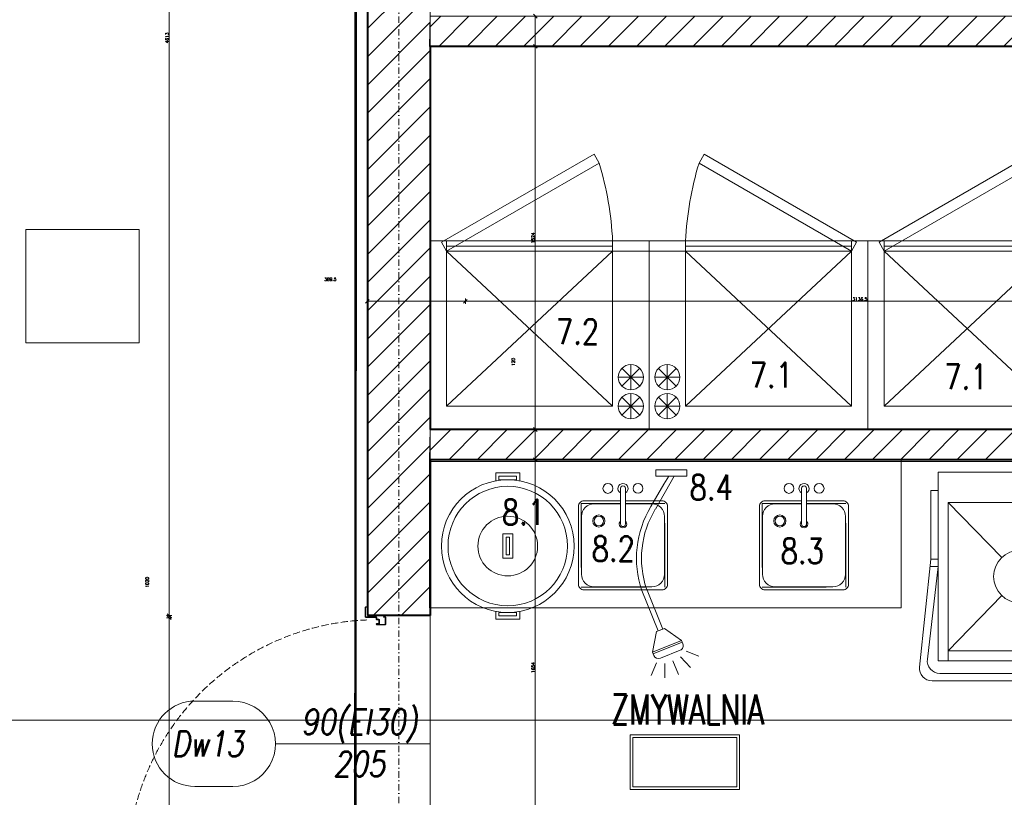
# Model space of a CAD drawing. Header units: millimetres. Extents: x -1893473 to 1546619, y -568027 to 942944.
# Tile 207 of 256: x 183314 to 187229, y -508531 to -505438. Entities that reach past the tile are written whole.
import ezdxf
from ezdxf.enums import TextEntityAlignment as Align

# ---------------------------------------------------------------- set-up
doc = ezdxf.new("R2010")
doc.units = ezdxf.units.MM
doc.header["$LTSCALE"] = 0.2
for name, pattern in [('2_3', [1, 0.5, -0.5]), ('CACHE', [9.525, 6.35, -3.175]), ('CENTER', [0.6, 0.375, -0.075, 0.075, -0.075]), ('DASHDOT', [25.4, 12.7, -6.35, 0, -6.35]), ('Hidden Line', [391.222223, 282.222223, -109])]:
    doc.linetypes.add(name, pattern=pattern)
doc.layers.get('0').update_dxf_attribs({"lineweight": 0})
for name, color, linetype, lineweight in [('!! 0_Opis_pom', 9, 'Continuous', 13), ('!! 0_Osie', 1, 'DASHDOT', 13), ('!! 1  WYDZIELENIE PPOŻ', 252, 'Continuous', 0), ('!! 1_drzwi opis', 151, 'Continuous', 9), ('!! 1_drzwi-linia', 213, 'Continuous', 5), ('!! 1_hatch projektowane ściany', 4, 'Continuous', 5), ('!! 1_OPIS POM NOWE', 140, 'Continuous', 5), ('!! 1_PROJ Sciany', 2, 'Continuous', 40), ('!! technologia', 20, 'Continuous', 5), ('!! wymiary osi', 250, 'Continuous', 9), ('P-Opis nadproża', 150, 'Continuous', 9), ('P-Osie', 1, 'DASHDOT', 18)]:
    doc.layers.add(name, color=color, linetype=linetype, lineweight=lineweight)
doc.layers.add('!! 0_ramki', color=251, linetype='Continuous', lineweight=9, plot=False)
doc.layers.add('Powierzchnia', color=140, linetype='Continuous', lineweight=5, plot=False)
doc.layers.add('!! 1_ proj wyposdażenie', color=7, linetype='Continuous', lineweight=5, true_color=0xa1a1a1)
doc.styles.add('50', font='ROMANS.shx', dxfattribs={"width": 0.8, "height": 10})
doc.styles.add('ARCHETYP', font='romans.shx', dxfattribs={"height": 15})
doc.styles.add('ARIAL', font='tahoma.ttf')
doc.styles.add('TXT', font='simplex.shx')
doc.dimstyles.new('DIM50', dxfattribs={"dimscale": 5, "dimtxt": 2.5, "dimasz": 1.5, "dimexe": 0, "dimexo": 0, "dimgap": 0.5, "dimtad": 1, "dimdec": 4, "dimrnd": 0.5, "dimdsep": 46, "dimtxsty": 'TXT', "dimblk1": 'TICK1', "dimblk2": 'TICK1', "dimsah": 1, "dimcen": 0, "dimse1": 1, "dimse2": 1, "dimclrd": 1, "dimclre": 7, "dimclrt": 9, "dimadec": 0, "dimazin": 0, "dimtfac": 1, "dimtdec": 4, "dimtmove": 2, "dimatfit": 3, "dimldrblk": 'TICK1', "dimfxl": 1, "dimtolj": 1, "dimarcsym": 0})

# ---------------------------------------------------------------- blocks, each defined once
blk = doc.blocks.new('Evier RONDA VDI3320')
at = {"ltscale": 0.2}
for p, q in [((-0.01, -0.1415), (-0.01, 0.001)), ((0.01, -0.1415), (0.01, 0.001))]:
    blk.add_line(p, q, dxfattribs=at)
for points in [[(0.01, -0.0494), (0.1555, -0.0494, -0.414214), (0.177, -0.0709), (0.177, -0.3819, -0.414214), (0.1555, -0.4034), (-0.1555, -0.4034, -0.414214), (-0.177, -0.3819), (-0.177, -0.0709, -0.414214), (-0.1555, -0.0494), (-0.01, -0.0494)], [(0.01, -0.0614), (0.115, -0.0614, -0.414214), (0.165, -0.1114), (0.165, -0.3414, -0.414214), (0.115, -0.3914), (-0.115, -0.3914, -0.414214), (-0.165, -0.3414), (-0.165, -0.1114, -0.414214), (-0.115, -0.0614), (-0.01, -0.0614)]]:
    blk.add_lwpolyline(points, format="xyb", dxfattribs=at)
at = {"linetype": 'CACHE', "ltscale": 0.2}
blk.add_lwpolyline([(0.01, -0.0604), (0.166, -0.0604), (0.166, -0.3924), (-0.166, -0.3924), (-0.166, -0.0604), (-0.01, -0.0604)], dxfattribs=at)
at = {"ltscale": 0.2}
for centre, radius in [((-0.06, 0), 0.0194), ((0.06, 0), 0.0196), ((0.0961, -0.1294), 0.0241), ((0.0961, -0.1294), 0.0191)]:
    blk.add_circle(centre, radius, dxfattribs=at)
for centre, radius, start, end in [((0, 0), 0.0201, 299.9158, 240.0842), ((0, 0), 0.0101, 354.2217, 185.7783), ((0, -0.1415), 0.015, 131.8103, 48.1897), ((0, -0.1415), 0.01, 180, 0)]:
    blk.add_arc(centre, radius, start, end, dxfattribs=at)
blk = doc.blocks.new('pojemnik na odpadki')
for points in [[(-19.67, -3.64), (-22.04, -3.64), (-22.04, 3.64), (-19.67, 3.64)], [(19.67, -3.64), (22.04, -3.64), (22.04, 3.64), (19.67, 3.64)]]:
    blk.add_lwpolyline(points)
for points in [[(-20, 2.64), (-20, -2.64), (-21.04, -2.64), (-21.04, 2.64)], [(-3.64, 1.52), (3.64, 1.52), (3.64, -1.52), (-3.64, -1.52)], [(-2.64, 0.52), (2.64, 0.52), (2.64, -0.52), (-2.64, -0.52)], [(20, 2.64), (20, -2.64), (21.04, -2.64), (21.04, 2.64)]]:
    blk.add_lwpolyline(points, close=True)
for radius in [20, 18, 9]:
    blk.add_circle((0, 0), radius)
blk = doc.blocks.new('spryskiwacz')
for p, q in [((8.72, 77.02), (8.75, 82.79)), ((2.48, 74.49), (-1.55, 78.61)), ((5.51, 75.99), (3.29, 81.46)), ((11.99, 76.87), (14.21, 81.89)), ((2.63, 71.82), (10.48, 75)), ((0.24, 72.11), (-4.85, 74.17)), ((1.78, 68.59), (13.34, 73.26)), ((13.59, 72.63), (2.04, 67.96)), ((12.02, 64.39), (13.59, 72.63)), ((13.08, 73.9), (13.59, 72.63)), ((2.04, 67.96), (1.53, 69.22)), ((8.9, 63.13), (2.04, 67.96)), ((8.9, 63.13), (12.02, 64.39)), ((11.38, 64.14), (9.53, 63.39)), ((16.04, 47.31), (9.53, 63.39)), ((17.9, 48.06), (11.38, 64.14)), ((12.49, 15.65), (5.03, 2.5)), ((14.23, 14.66), (9.14, 5.7)), ((7.07, 2.5), (9.14, 5.7)), ((0, 2.5), (12.33, 2.5)), ((0, 0), (0, 2.5)), ((12.33, 0), (0, 0)), ((12.33, 2.5), (12.33, 0))]:
    blk.add_line(p, q)
for centre, radius, start, end in [((11.23, 73.14), 2, 22.0452, 112.0452), ((3.38, 69.97), 2, 112.0452, 202.0452), ((-19.82, 35.3), 37.82, 328.7803, 18.6943), ((-19.82, 35.3), 39.82, 328.7803, 18.6943)]:
    blk.add_arc(centre, radius, start, end)
blk = doc.blocks.new('zmywarka kapturowa')
for p, q in [((25.23, -33.97), (4, -12)), ((39.77, -33.97), (61, -12)), ((4, -71), (25.23, -49.03)), ((61, -71), (39.77, -49.03)), ((4, -71), (4, -75)), ((61, -71), (61, -75))]:
    blk.add_line(p, q)
for points in [[(0, -75), (0, 0), (65, 0), (65, -75)], [(0, -7.2), (-3, -7.2), (-3, -34.63), (0, -34.63)], [(65, -7.2), (68, -7.2), (68, -34.63), (65, -34.63)], [(4, -71), (4, -12), (61, -12), (61, -71)]]:
    blk.add_lwpolyline(points, close=True)
for points in [[(68, -34.63), (72.43, -77.49, -0.444715), (67.46, -83), (-2.46, -83, -0.444715), (-7.43, -77.49), (-3, -34.63)], [(65, -37.5), (69.34, -74.42, -0.448945), (64.38, -80), (0.62, -80, -0.448945), (-4.34, -74.42), (0, -37.5)]]:
    blk.add_lwpolyline(points, format="xyb")
for points in [[(-3, -34.63), (0, -34.63), (0, -37.5), (-3.3, -37.5)], [(68, -34.63), (65, -34.63), (65, -37.5), (68.3, -37.5)]]:
    blk.add_lwpolyline(points)
blk.add_circle((32.5, -41.5), 10.47)
blk = doc.blocks.new('BLOK OSI')
at = {"layer": 'P-Osie'}
blk.add_lwpolyline([(53790.21, -198088.59), (53790.21, -199860.82)], dxfattribs=at)
blk = doc.blocks.new('TICK1')
at = {"color": 2}
blk.add_line((-1, -1), (1, 1), dxfattribs=at)
at = {"color": 0}
for p, q in [((0, 0), (-1, 0)), ((0, -1.4), (0, 1.4))]:
    blk.add_line(p, q, dxfattribs=at)
blk = doc.blocks.new('*D1478')
at = {"layer": '!! wymiary osi', "color": 1, "lineweight": -2, "transparency": 16777216}
blk.add_line((313597.1, -511331.2), (313597.1, -511436.2), dxfattribs=at)
at = {"layer": 'DEFPOINTS', "color": 0, "transparency": 16777216}
for p in [(313179.7, -511323.7), (313317.2, -511443.7), (313597.1, -511443.7)]:
    blk.add_point(p, dxfattribs=at)
at = {"layer": '!! wymiary osi', "color": 1, "lineweight": -2, "transparency": 16777216, "xscale": 7.5, "yscale": 7.5, "zscale": 7.5}
for p, rotation in [((313597.1, -511323.7), 90), ((313597.1, -511443.7), 270)]:
    blk.add_blockref('TICK1', p, dxfattribs=dict(at, rotation=rotation))
at = {"layer": '!! wymiary osi', "color": 9, "transparency": 16777216, "insert": (313509.6, -511197.7), "char_height": 12.5, "attachment_point": 5, "rotation": 90, "style": 'TXT'}
blk.add_mtext('\\A1;120', dxfattribs=at)
blk = doc.blocks.new('*D1479')
at = {"layer": '!! wymiary osi', "color": 1, "lineweight": -2, "transparency": 16777216}
blk.add_line((313597.1, -511451.2), (313597.1, -512960.4), dxfattribs=at)
at = {"layer": 'DEFPOINTS', "color": 0, "transparency": 16777216}
for p in [(313317.2, -511443.7), (313319.4, -512967.9), (313597.1, -512967.9)]:
    blk.add_point(p, dxfattribs=at)
at = {"layer": '!! wymiary osi', "color": 1, "lineweight": -2, "transparency": 16777216, "xscale": 7.5, "yscale": 7.5, "zscale": 7.5}
for p, rotation in [((313597.1, -511443.7), 90), ((313597.1, -512967.9), 270)]:
    blk.add_blockref('TICK1', p, dxfattribs=dict(at, rotation=rotation))
at = {"layer": '!! wymiary osi', "color": 9, "transparency": 16777216, "insert": (313588.3, -512205.8), "char_height": 12.5, "attachment_point": 5, "rotation": 90, "style": 'TXT'}
blk.add_mtext('\\A1;1524', dxfattribs=at)
blk = doc.blocks.new('*D1480')
at = {"layer": '!! wymiary osi', "color": 1, "lineweight": -2, "transparency": 16777216}
blk.add_line((313597.1, -512975.4), (313597.1, -513080.4), dxfattribs=at)
at = {"layer": 'DEFPOINTS', "color": 0, "transparency": 16777216}
for p in [(313319.4, -512967.9), (313177.1, -513087.9), (313597.1, -513087.9)]:
    blk.add_point(p, dxfattribs=at)
at = {"layer": '!! wymiary osi', "color": 1, "lineweight": -2, "transparency": 16777216, "xscale": 7.5, "yscale": 7.5, "zscale": 7.5}
for p, rotation in [((313597.1, -512967.9), 90), ((313597.1, -513087.9), 270)]:
    blk.add_blockref('TICK1', p, dxfattribs=dict(at, rotation=rotation))
at = {"layer": '!! wymiary osi', "color": 9, "transparency": 16777216, "insert": (313509.6, -512698.9), "char_height": 12.5, "attachment_point": 5, "rotation": 90, "style": 'TXT'}
blk.add_mtext('\\A1;120', dxfattribs=at)
blk = doc.blocks.new('*D1481')
at = {"layer": '!! wymiary osi', "color": 1, "lineweight": -2, "transparency": 16777216}
blk.add_line((313597.1, -513095.4), (313597.1, -514734.5), dxfattribs=at)
at = {"layer": 'DEFPOINTS', "color": 0, "transparency": 16777216}
for p in [(313177.1, -513087.9), (313597.1, -514742), (316445.9, -514742)]:
    blk.add_point(p, dxfattribs=at)
at = {"layer": '!! wymiary osi', "color": 1, "lineweight": -2, "transparency": 16777216, "xscale": 7.5, "yscale": 7.5, "zscale": 7.5}
for p, rotation in [((313597.1, -513087.9), 90), ((313597.1, -514742), 270)]:
    blk.add_blockref('TICK1', p, dxfattribs=dict(at, rotation=rotation))
at = {"layer": '!! wymiary osi', "color": 9, "transparency": 16777216, "insert": (313588.3, -513914.9), "char_height": 12.5, "attachment_point": 5, "rotation": 90, "style": 'TXT'}
blk.add_mtext('\\A1;1654', dxfattribs=at)
blk = doc.blocks.new('*D1486')
at = {"layer": '!! wymiary osi', "color": 1, "lineweight": -2, "transparency": 16777216}
blk.add_line((312141.3, -513709.2), (312141.3, -509111.2), dxfattribs=at)
at = {"layer": 'DEFPOINTS', "color": 0, "transparency": 16777216}
for p in [(312141.3, -509103.7), (312929.7, -509103.7), (312963.1, -513716.7)]:
    blk.add_point(p, dxfattribs=at)
at = {"layer": '!! wymiary osi', "color": 1, "lineweight": -2, "transparency": 16777216, "xscale": 7.5, "yscale": 7.5, "zscale": 7.5}
for p, rotation in [((312141.3, -509103.7), 90), ((312141.3, -513716.7), 270)]:
    blk.add_blockref('TICK1', p, dxfattribs=dict(at, rotation=rotation))
at = {"layer": '!! wymiary osi', "color": 9, "transparency": 16777216, "insert": (312132.6, -511410.2), "char_height": 12.5, "attachment_point": 5, "rotation": 90, "style": 'TXT'}
blk.add_mtext('\\A1;4613', dxfattribs=at)
blk = doc.blocks.new('*D1537')
at = {"layer": '!! wymiary osi', "color": 1, "lineweight": -2, "transparency": 16777216}
blk.add_line((316448.4, -512457.8), (313326.9, -512457.8), dxfattribs=at)
at = {"layer": 'DEFPOINTS', "color": 0, "transparency": 16777216}
for p in [(313319.4, -511583.7), (316455.9, -511673.7), (313319.4, -512457.8)]:
    blk.add_point(p, dxfattribs=at)
at = {"layer": '!! wymiary osi', "color": 1, "lineweight": -2, "transparency": 16777216, "xscale": 7.5, "yscale": 7.5, "zscale": 7.5, "rotation": 180}
blk.add_blockref('TICK1', (313319.4, -512457.8), dxfattribs=at)
at = {"layer": '!! wymiary osi', "color": 1, "lineweight": -2, "transparency": 16777216, "xscale": 7.5, "yscale": 7.5, "zscale": 7.5}
blk.add_blockref('TICK1', (316455.9, -512457.8), dxfattribs=at)
at = {"layer": '!! wymiary osi', "color": 9, "transparency": 16777216, "insert": (314887.7, -512449), "char_height": 12.5, "attachment_point": 5, "style": 'TXT'}
blk.add_mtext('\\A1;3136.5', dxfattribs=at)
blk = doc.blocks.new('*D1538')
at = {"layer": '!! wymiary osi', "color": 1, "lineweight": -2, "transparency": 16777216}
blk.add_line((313311.9, -512457.8), (312937.2, -512457.8), dxfattribs=at)
at = {"layer": 'DEFPOINTS', "color": 0, "transparency": 16777216}
for p in [(313319.4, -511583.7), (312929.7, -512457.8), (312929.7, -512480.9)]:
    blk.add_point(p, dxfattribs=at)
at = {"layer": '!! wymiary osi', "color": 1, "lineweight": -2, "transparency": 16777216, "xscale": 7.5, "yscale": 7.5, "zscale": 7.5, "rotation": 180}
blk.add_blockref('TICK1', (312929.7, -512457.8), dxfattribs=at)
at = {"layer": '!! wymiary osi', "color": 1, "lineweight": -2, "transparency": 16777216, "xscale": 7.5, "yscale": 7.5, "zscale": 7.5}
blk.add_blockref('TICK1', (313319.4, -512457.8), dxfattribs=at)
at = {"layer": '!! wymiary osi', "color": 9, "transparency": 16777216, "insert": (312782.3, -512370.3), "char_height": 12.5, "attachment_point": 5, "style": 'TXT'}
blk.add_mtext('\\A1;389.5', dxfattribs=at)
blk = doc.blocks.new('zaw-dr-90-p')
at = {"color": 2, "linetype": 'CENTER', "ltscale": 0.2}
for p, q in [((12, 0), (-12, 0)), ((0, 12), (0, -12)), ((24.5, 24), (31, 24)), ((24.5, 19), (31, 19))]:
    blk.add_line(p, q, dxfattribs=at)
at = {"ltscale": 0.2}
for p, q in [((10, 12), (6.5, 12)), ((10, 0), (10, 6.5))]:
    blk.add_line(p, q, dxfattribs=at)
blk.add_lwpolyline([(0, 6.5), (23.5, 6.5, 0.414214), (28, 11), (28, 31), (24.5, 31), (24.5, 11, -0.414214), (23.5, 10), (0, 10, 4.561698), (7.6, 6.5), (4.9, 4.2)], format="xyb", dxfattribs=at)
blk.add_lwpolyline([(-0.2, -0.2), (-2.5, -0.2), (-2.5, 0.2), (-0.2, 0.2), (-0.2, 2.5), (0.2, 2.5), (0.2, 0.2), (2.8, 0.2), (2.8, -0.2), (0.2, -0.2), (0.2, -2.8), (-0.2, -2.8)], close=True)
blk.add_lwpolyline([(10, 10), (10, 39), (6.5, 39), (6.5, 10)], dxfattribs=at)
blk.add_circle((0, 0), 6.5, dxfattribs=at)
blk = doc.blocks.new('drzwi 90- sc 12')
for p, q in [((-13620.32, 20410.16), (-13620.32, 20313.77)), ((-13616.12, 20410.26), (-13620.22, 20410.26)), ((-13616.12, 20410.26), (-13620, 20410.26)), ((-13618.17, 20410.26), (-13616.22, 20410.26)), ((-13618.17, 20410.26), (-13616.22, 20410.26)), ((-13616.12, 20410.26), (-13616.12, 20411.46)), ((-13616.12, 20411.46), (-13615.02, 20411.46)), ((-13614.92, 20411.36), (-13614.92, 20313.77)), ((-13614.92, 20409.86), (-13620.32, 20409.86)), ((-13620.32, 20313.47), (-13620.32, 20317.97)), ((-13614.92, 20312.27), (-13614.92, 20317.97)), ((-13614.92, 20313.77), (-13620.32, 20313.77)), ((-13618.22, 20313.37), (-13620.22, 20313.37)), ((-13618.22, 20313.67), (-13618.22, 20313.37)), ((-13618.22, 20313.67), (-13616.42, 20313.67)), ((-13615.92, 20313.17), (-13615.92, 20312.17)), ((-13615.92, 20312.17), (-13615.02, 20312.17)), ((-13715.57, 20308.32), (-13715.57, 20308.56)), ((-13715.57, 20307.69), (-13715.57, 20308.56)), ((-13715.57, 20307.82), (-13715.57, 20308.56)), ((-13617.77, 20311.12), (-13617.77, 20305.72)), ((-13617.77, 20311.12), (-13617.77, 20305.72)), ((-13616.17, 20309.92), (-13617.37, 20309.92)), ((-13616.17, 20309.92), (-13616.17, 20311.02)), ((-13715.57, 20307.72), (-13715.37, 20307.72)), ((-13715.77, 20301.96), (-13716.27, 20301.96)), ((-13616.77, 20301.96), (-13616.27, 20301.96))]:
    blk.add_line(p, q)
for points in [[(-13665.27, 20284.96), (-13665.27, 20325.83)], [(-13615.57, 20309.64), (-13615.32, 20309.64), (-13615.32, 20309.82), (-13616.32, 20309.82), (-13616.32, 20309.64), (-13615.92, 20309.64)]]:
    blk.add_lwpolyline(points)
at = {"lineweight": 30}
for points in [[(-13716.27, 20308.92), (-13721.27, 20308.92)], [(-13716.27, 20308.92), (-13716.27, 20296.92)], [(-13614.27, 20308.92), (-13609.27, 20308.92)], [(-13614.27, 20308.92), (-13614.27, 20296.92)]]:
    blk.add_lwpolyline(points, dxfattribs=at)
at = {"ltscale": 0.2}
for points in [[(-13715.57, 20307.51), (-13715.57, 20309.48, 0.414214), (-13715.91, 20309.82), (-13719.43, 20309.82, 0.414214), (-13719.77, 20309.48), (-13719.77, 20308.92), (-13719.59, 20308.92), (-13719.59, 20309.48, -0.414214), (-13719.43, 20309.64), (-13716.97, 20309.64)], [(-13716.97, 20309.64), (-13715.91, 20309.64, -0.414214), (-13715.75, 20309.48), (-13715.75, 20307.51)], [(-13615.92, 20309.64), (-13616.63, 20309.64, 0.414214), (-13616.79, 20309.48), (-13616.79, 20305.58, -0.414214), (-13617.13, 20305.24), (-13617.58, 20305.24, 0.414214), (-13617.74, 20305.08), (-13617.74, 20304.48, -0.414214), (-13618.08, 20304.14), (-13619.26, 20304.14, -0.414214), (-13619.6, 20304.48), (-13619.6, 20305.15, 1), (-13619.79, 20305.15), (-13619.79, 20301.96, 0.414214), (-13619.63, 20301.8), (-13617.11, 20301.8, 0.414214), (-13616.95, 20301.96), (-13616.95, 20302.52), (-13616.77, 20302.52), (-13616.77, 20301.96, -0.414214), (-13617.11, 20301.62), (-13619.63, 20301.62, -0.414214), (-13619.97, 20301.96), (-13619.97, 20305.15, -1), (-13619.42, 20305.15), (-13619.42, 20304.48, 0.414214), (-13619.26, 20304.32), (-13618.08, 20304.32, 0.414214), (-13617.92, 20304.48), (-13617.92, 20305.08, -0.414214), (-13617.58, 20305.42), (-13617.13, 20305.42, 0.414214), (-13616.97, 20305.58), (-13616.97, 20309.48, -0.414214), (-13616.63, 20309.82), (-13613.11, 20309.82, -0.414214), (-13612.77, 20309.48), (-13612.77, 20308.92), (-13612.95, 20308.92), (-13612.95, 20309.48, 0.414214), (-13613.11, 20309.64), (-13615.57, 20309.64)], [(-13715.75, 20307.76), (-13715.75, 20305.58, 0.414214), (-13715.41, 20305.24), (-13714.96, 20305.24, -0.414214), (-13714.8, 20305.08), (-13714.8, 20304.48, 0.414214), (-13714.46, 20304.14), (-13713.28, 20304.14, 0.414214), (-13712.94, 20304.48), (-13712.94, 20305.15, -1), (-13712.75, 20305.15), (-13712.75, 20301.96, -0.414214), (-13712.91, 20301.8), (-13715.43, 20301.8, -0.414214), (-13715.59, 20301.96), (-13715.59, 20302.52), (-13715.77, 20302.52), (-13715.77, 20301.96, 0.414214), (-13715.43, 20301.62), (-13712.91, 20301.62, 0.414214), (-13712.57, 20301.96), (-13712.57, 20305.15, 1), (-13713.12, 20305.15), (-13713.12, 20304.48, -0.414214), (-13713.28, 20304.32), (-13714.46, 20304.32, -0.414214), (-13714.62, 20304.48), (-13714.62, 20305.08, 0.414214), (-13714.96, 20305.42), (-13715.41, 20305.42, -0.414214), (-13715.57, 20305.58), (-13715.57, 20307.64)]]:
    blk.add_lwpolyline(points, format="xyb", dxfattribs=at)
blk.add_lwpolyline([(-13616.79, 20308.82), (-13616.97, 20308.82), (-13616.97, 20307.42), (-13616.79, 20307.42)], close=True)
for centre, radius, start, end in [((-13620.22, 20410.16), 0.1, 90, 180), ((-13615.02, 20411.36), 0.1, 0, 90), ((-13620.22, 20313.47), 0.1, 180, 270), ((-13616.42, 20313.17), 0.5, 0, 90), ((-13615.02, 20312.27), 0.1, 270, 0), ((-13616.27, 20311.02), 0.1, 0, 90)]:
    blk.add_arc(centre, radius, start, end)
at = {"linetype": 'Hidden Line', "lineweight": 9, "ltscale": 0.05}
blk.add_arc((-13615.5, 20305.14), 99.12, 94.8005, 177.6944, dxfattribs=at)
at = {"xscale": 0.09999999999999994, "yscale": 0.09999999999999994, "zscale": 0.09999999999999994, "rotation": 180.0000000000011}
blk.add_blockref('zaw-dr-90-p', (-13614.92, 20310.92), dxfattribs=at)
blk = doc.blocks.new('1_ok-opis')
blk.add_line((0, 111.61), (0, 50))
for points in [[(-17, 128.61), (-17, 143.61)], [(17, 128.61), (17, 143.61)]]:
    blk.add_lwpolyline(points)
for centre, start, end in [((0, 143.61), 0, 180), ((0, 128.61), 180, 0)]:
    blk.add_arc(centre, 17, start, end)
at = {"style": 'ARCHETYP'}
for tag, height, rotation, p in [('NR', 12, 90, (0, 136.9)), ('NR', 12, 270, (0, 136.9)), ('SZEROKOŚĆ', 10, 90, (-8, 78.29)), ('SZEROKOŚĆ', 10, 270, (8, 78.29)), ('WYSOKOŚĆ', 10, 270, (-8, 78.29)), ('WYSOKOŚĆ', 10, 90, (8, 78.29))]:
    blk.add_attdef(tag, text='', height=height, rotation=rotation, dxfattribs=at).set_placement(p, align=Align.MIDDLE)
blk = doc.blocks.new('*D1617')
at = {"layer": '!! wymiary osi', "color": 1, "lineweight": -2, "transparency": 16777216}
blk.add_line((312141.3, -514720.6), (312141.3, -513715.6), dxfattribs=at)
at = {"layer": 'DEFPOINTS', "color": 0, "transparency": 16777216}
for p in [(312141.3, -513708.1), (312929.7, -513708.1), (312929.7, -514728.1)]:
    blk.add_point(p, dxfattribs=at)
at = {"layer": '!! wymiary osi', "color": 1, "lineweight": -2, "transparency": 16777216, "xscale": 7.5, "yscale": 7.5, "zscale": 7.5}
for p, rotation in [((312141.3, -513708.1), 90), ((312141.3, -514728.1), 270)]:
    blk.add_blockref('TICK1', p, dxfattribs=dict(at, rotation=rotation))
at = {"layer": '!! wymiary osi', "color": 9, "transparency": 16777216, "insert": (312053.8, -513575.6), "char_height": 12.5, "attachment_point": 5, "rotation": 90, "style": 'TXT'}
blk.add_mtext('\\A1;1020', dxfattribs=at)
blk = doc.blocks.new('zamrażarka')
for p, q in [((-3981.37, 9687.84), (-3985.37, 9687.84)), ((-3983.37, 9621.84), (-3983.37, 9687.84)), ((-3919.67, 9621.84), (-3981.37, 9687.84)), ((-3919.67, 9687.84), (-3981.37, 9621.84)), ((-3981.37, 9621.84), (-3985.37, 9621.84))]:
    blk.add_line(p, q)
for points in [[(-3985.37, 9694.34), (-3985.37, 9607.34), (-3910.37, 9607.34), (-3910.37, 9694.34)], [(-4019.84, 9629.21), (-3984.84, 9689.84), (-3981.37, 9687.84), (-4016.37, 9627.21)], [(-3919.67, 9687.84), (-3919.67, 9621.84), (-3981.37, 9621.84), (-3981.37, 9687.84)], [(-3981.37, 9621.84), (-3981.37, 9607.34), (-3985.37, 9607.34), (-3985.37, 9621.84)]]:
    blk.add_lwpolyline(points, close=True)
for points in [[(-3934.71, 9618.12), (-3927.64, 9611.05)], [(-3934.71, 9611.05), (-3927.64, 9618.12)], [(-3931.17, 9619.59), (-3931.17, 9609.59)], [(-3923.21, 9618.12), (-3916.13, 9611.05)], [(-3923.21, 9611.05), (-3916.13, 9618.12)], [(-3919.67, 9619.59), (-3919.67, 9609.59)], [(-3936.17, 9614.59), (-3926.17, 9614.59)], [(-3924.67, 9614.59), (-3914.67, 9614.59)]]:
    blk.add_lwpolyline(points)
for centre in [(-3931.17, 9614.59), (-3919.67, 9614.59)]:
    blk.add_circle(centre, 5)
blk.add_arc((-3979.16, 9749.65), 127.97, 253.0964, 267.2195)
blk = doc.blocks.new('A$C2EB40A8D')
at = {"layer": '!! 1_hatch projektowane ściany'}
h = blk.add_hatch(dxfattribs=at)
h.set_pattern_fill('ANSI31', color=256, scale=25)
h.set_pattern_definition([(45, (-604946.8, 1975923.4), (-56.1266008, 56.1266008), [])])
h.paths.add_polyline_path([(21393.8353, -7452.48603), (21278.87011, -7452.48603), (21278.87011, -7332.48603), (21393.8353, -7332.48603)])
h.paths.add_polyline_path([(23613.8345, -7452.48603), (23613.8345, -7332.48603), (22983.8345, -7332.48603), (22983.8345, -4832.48603), (22863.8345, -4832.48603), (22863.8345, -7332.48603), (22413.8353, -7332.48603), (22413.8353, -7452.48603)])
h.paths.add_polyline_path([(27183.8345, -7452.48603), (27183.8345, -7332.48603), (26973.8345, -7332.48603), (26973.8345, -6690.35405), (26853.8345, -6690.35405), (26853.8345, -7332.48603), (24853.8345, -7332.48603), (24853.8345, -6082.48603), (25853.8345, -6082.48603), (25853.8345, -4837.48603), (25733.8345, -4837.48603), (25733.8345, -5962.48603), (24733.8345, -5962.48603), (24733.8345, -7332.48603), (24633.8345, -7332.48603), (24633.8345, -7452.48603)])
h.paths.add_polyline_path([(26853.8345, -5670.35405), (26973.8345, -5670.35405), (26973.8345, -4832.48603), (26853.8345, -4832.48603)])
h.paths.add_polyline_path([(28203.8345, -7332.48603), (28853.8345, -7332.48603), (28853.8345, -7452.48603), (28203.8345, -7452.48603)])
h.paths.add_polyline_path([(26265.09355, -10252.48603), (26385.09355, -10252.48603), (26385.09355, -9772.48603), (28853.8345, -9772.48603), (28853.8345, -9652.48603), (26385.09355, -9652.48603), (26385.09355, -8902.48603), (26265.09355, -8902.48603)])
h.paths.add_polyline_path([(21278.87011, -8902.48603), (22305.09355, -8902.48603), (22305.09355, -9022.48603), (21278.87011, -9022.48603)])
h.paths.add_polyline_path([(21278.87011, -11022.48603), (24695.09355, -11022.48603), (24695.09355, -10192.48603), (24815.09355, -10192.48603), (24815.09355, -11222.48603), (24695.09355, -11222.48603), (24695.09355, -11142.48603), (21276.3526, -11142.48603)])
h.paths.add_polyline_path([(21276.3526, -12786.61062), (24695.09355, -12786.61062), (24695.09355, -13282.48603), (24813.74355, -13282.48603), (24816.44355, -12241.88623), (24695.09355, -12243.08583), (24695.09355, -12666.61062), (21278.87011, -12666.61062)])
h.paths.add_polyline_path([(24345.09355, -14560.73521), (25190.09355, -14560.73521), (25190.09355, -14440.73521), (24815.09355, -14440.73521), (24815.09355, -14302.48603), (24695.09355, -14302.48603), (24695.09355, -14440.73521), (24345.09355, -14440.73521)])
h.paths.add_polyline_path([(26210.09354, -14560.66503), (26385.09355, -14560.66503), (26385.09355, -14160.73521), (28853.83391, -14160.73521), (28853.8345, -14040.73521), (26385.09355, -14040.73521), (26385.09355, -13392.48603), (26265.09355, -13392.46681), (26265.09355, -14440.73521), (26210.08529, -14440.66503)])
edge = h.paths.add_edge_path()
edge.add_line((26265.09355, -12372.46681), (26385.09355, -12372.46681))
edge.add_line((26385.09355, -12372.46681), (26385.09355, -11892.48603))
edge.add_line((26385.09355, -11892.48603), (28853.83391, -11892.48603))
edge.add_line((28853.83391, -11892.48603), (28853.83391, -11772.48603))
edge.add_line((28853.83391, -11772.48603), (26385.09355, -11772.48603))
edge.add_line((26385.09355, -11772.48603), (26385.09355, -11272.48603))
edge.add_line((26385.09355, -11272.48603), (26265.09355, -11272.48603))
edge.add_line((26265.09355, -11272.48603), (26265.09355, -12373.6664))
h = blk.add_hatch(dxfattribs=at)
h.set_pattern_fill('ANSI31', color=256, scale=25)
h.set_pattern_definition([(45, (-604946.8, 1976053.4), (-56.1266008, 56.1266008), [])])
h.paths.add_polyline_path([(21028.87011, -8802.48603), (21278.87011, -8802.48603), (21278.87011, -13406.81295), (21028.87011, -13406.81295)])
at = {"layer": '!! 0_ramki'}
blk.add_lwpolyline([(-3943.9525, -13823.32675), (-3943.9525, 28176.67325), (25756.0475, 28176.67325), (26256.0475, -13823.32675)], close=True, dxfattribs=at)
at = {"layer": '!! 1  WYDZIELENIE PPOŻ', "color": 20, "linetype": '2_3', "ltscale": 10, "true_color": 0xf65c09, "const_width": 10}
blk.add_lwpolyline([(11853.89315, -18612.54794), (11853.89315, -18614.65507), (20978.87444, -18612.08385), (20985.35307, -4868.61106), (17853.89315, -4868.61106), (17853.89315, -7917.49329), (15108.36536, -7917.09501), (15108.36536, -8667.48603), (14443.89315, -8667.48603), (14443.89315, -9782.77644), (11853.89324, -9767.77644), (11853.89322, -12512.42879)], dxfattribs=at)
at = {"layer": '!! 1_ proj wyposdażenie'}
for points in [[(20121.18378, -12321.53835), (20121.18378, -11871.53835), (19671.18378, -11871.53835), (19671.18378, -12321.53835)], [(23151.80995, -13376.61064), (21276.3526, -13376.61064), (21276.3526, -12786.61062), (23151.80995, -12786.61062)]]:
    blk.add_lwpolyline(points, close=True, dxfattribs=at)
at = {"layer": '!! 1_hatch projektowane ściany'}
for points in [[(21028.87011, -8802.48603), (21278.87011, -8802.48603), (21278.87011, -13406.81295), (21028.87011, -13406.81295)], [(21278.87011, -11022.48603), (24695.09355, -11022.48603), (24695.09355, -10192.48603), (24815.09355, -10192.48603), (24815.09355, -11222.48603), (24695.09355, -11222.48603), (24695.09355, -11142.48603), (21276.3526, -11142.48603)], [(21276.3526, -12786.61062), (24695.09355, -12786.61062), (24695.09355, -13282.48603), (24813.74355, -13282.48603), (24815.29124, -12242.48408), (24695.29124, -12242.48408), (24695.09355, -12666.61062), (21278.87011, -12666.61062)]]:
    blk.add_lwpolyline(points, close=True, dxfattribs=at)
at = {"layer": '!! 1_OPIS POM NOWE'}
for points in [[(22073.08736, -14098.7049), (22508.28736, -14098.7049), (22508.28736, -13881.1049), (22073.08736, -13881.1049)], [(22083.96736, -14087.8249), (22497.40736, -14087.8249), (22497.40736, -13891.9849), (22083.96736, -13891.9849)]]:
    blk.add_lwpolyline(points, close=True, dxfattribs=at)
at = {"layer": '!! 1_PROJ Sciany'}
for points in [[(21028.86952, -8802.48603), (21028.86952, -13406.81295)], [(21278.86952, -11142.48603), (21278.86952, -12666.61062)], [(24695.09355, -11142.48603), (21278.86952, -11142.48603)], [(24695.09355, -12666.61062), (21278.86952, -12666.61062)], [(21278.86952, -12786.61062), (21278.86952, -13406.81295)], [(24695.09355, -12786.61062), (21278.86952, -12786.61062)], [(21278.87011, -13406.81295), (21028.87011, -13406.81295)]]:
    blk.add_lwpolyline(points, dxfattribs=at)
at = {"layer": 'Powierzchnia'}
for points in [[(21278.87011, -12666.61062), (24695.09355, -12666.61062), (24695.09355, -11142.48603), (21278.87011, -11142.48603)], [(24695.09355, -12794.01029), (21278.86952, -12794.01029), (21278.86952, -14440.73521), (24695.09355, -14440.73521)]]:
    blk.add_lwpolyline(points, close=True, dxfattribs=at)
at = {"layer": '!! 0_Osie', "xscale": 10, "yscale": 10, "zscale": 10}
blk.add_blockref('BLOK OSI', (-516748.24414, 1976683.397), dxfattribs=at)
at = {"layer": '!! 1_ proj wyposdażenie'}
for name, p, xscale, yscale, zscale, rotation in [('zamrażarka', (118222.22859, -51770.32353), -10, 10, 10, 90), ('zamrażarka', (-73924.4848, -51770.33179), 10, 10, 10, 270), ('zamrażarka', (119962.23216, -51770.33179), -10, 10, 10, 90), ('pojemnik na odpadki', (21586.91995, -13130.21735), -13.19999999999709, 13.19999999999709, 13.19999999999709, 90.00000000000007), ('spryskiwacz', (22298.69204, -12826.61106), 10, 10, 10, 180)]:
    blk.add_blockref(name, p, dxfattribs=dict(at, xscale=xscale, yscale=yscale, zscale=zscale, rotation=rotation))
at = {"layer": '!! 1_ proj wyposdażenie', "extrusion": (0, 0, -1), "xscale": -10, "yscale": 10, "zscale": 10}
blk.add_blockref('zmywarka kapturowa', (-23298.72151, -12836.61062), dxfattribs=at)
at = {"layer": '!! 1_ proj wyposdażenie', "xscale": -1000, "yscale": 1000, "zscale": 1000}
for p in [(22045.13485, -12901.0422), (22765.05746, -12901.0422)]:
    blk.add_blockref('Evier RONDA VDI3320', p, dxfattribs=at)
at = {"layer": '!! 1_drzwi opis'}
ref = blk.add_blockref('1_ok-opis', (21779.26073, -13916.8133), dxfattribs=dict(at, xscale=10, yscale=10, zscale=10, rotation=90.0000036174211))
ref.add_attrib('WYSOKOŚĆ', '90(EI30)', dxfattribs={"layer": '0', "height": 100, "rotation": 0.00000362, "style": '50', "oblique": 10, "width": 0.8}).set_placement((20996.3522, -13836.81335), align=Align.MIDDLE)
ref.add_attrib('SZEROKOŚĆ', '205', dxfattribs={"layer": '0', "height": 100, "rotation": 0.00000362, "style": '50', "oblique": 10, "width": 0.8}).set_placement((20996.35221, -13996.81335), align=Align.MIDDLE)
ref.add_attrib('NR', 'Dw13', dxfattribs={"layer": '0', "height": 100, "rotation": 0.00000362, "style": '50', "oblique": 10, "width": 0.8}).set_placement((20393.12778, -13916.81338), align=Align.MIDDLE)
at = {"layer": '!! 1_drzwi-linia', "xscale": -10, "yscale": 10, "zscale": 10, "rotation": 90}
blk.add_blockref('drzwi 90- sc 12', (224118.09428, -150569.50998), dxfattribs=at)
at = {"layer": '!! 0_Opis_pom', "ltscale": 0.7, "style": 'ARIAL'}
for tag, p in [('B1,21', (-891.77727, 31796.97458)), ('A1,16', (-13651.31084, 31587.95236)), ('B1,19', (-5798.61305, 31587.22944)), ('B1/17', (-9701.43347, 31565.05244)), ('1,23', (10805.41388, 31565.05244)), ('1,22', (4526.58954, 31507.65132)), ('A1,1', (-16866.13618, 31459.3792)), ('B1,18', (-7791.62894, 31330.08444)), ('B1,20', (-2961.4347, 31167.05787)), ('A1,6', (-19287.17717, 30923.71998)), ('B1,1', (14135.63445, 30913.92963)), ('B1,3', (17346.74696, 30023.81022)), ('B1,4', (29817.71501, 29157.67457)), ('A1,5', (-23454.5385, 28820.77901)), ('A1,2', (-17502.57721, 28602.57524)), ('B1,2D', (2616.16402, 28559.52261)), ('A1,15', (-13651.31084, 28261.46046)), ('B1,4', (29883.58177, 28158.35876)), ('B1,2B', (18801.54781, 27650.12382)), ('B1,2A', (13086.7373, 27376.04393)), ('A1,3', (-16846.27912, 25980.40356)), ('B1,8', (9089.53994, 25356.27639)), ('B1,6', (31915.87888, 23754.79829)), ('A1,4', (-24010.17576, 23559.17399)), ('B1,14', (-11621.32288, 23261.44183)), ('B1,13', (-3080.55208, 22924.09997)), ('B1,5', (29245.49088, 22896.69268)), ('B1,10', (3982.60923, 22874.21277)), ('B1,9', (5634.43488, 22623.92098)), ('B1,2C', (13327.26639, 22378.5328)), ('B1,7', (16398.41175, 22348.28836)), ('B1,11', (5553.20442, 20939.83877)), ('B1,12', (3693.27174, 20628.72148)), ('C1,3', (5969.08376, 16336.01084)), ('C1,2', (11955.93711, 11671.55655)), ('C1,1', (15659.17205, 11415.94196)), ('C1,4', (5140.00888, 9205.5831)), ('C1,5', (5680.4486, 6154.54995)), ('C1,10', (16327.05085, 6080.66085)), ('C1,9', (16526.57171, 3173.45283)), ('C1,6', (6367.37903, 2771.84181)), ('D0,18', (-1981.87701, -110.73158)), ('D0,7', (-13531.42299, -1159.67649)), ('C1,7', (7275.77161, -1303.00991)), ('D0,17', (2064.87671, -1345.69113)), ('D0,3', (-9324.21674, -1442.63631)), ('D0,6', (-17529.61851, -1957.37463)), ('D0,10', (-21369.4432, -2140.60378)), ('D,09', (-12990.08379, -2746.32902)), ('D0,2', (-5516.19514, -3101.87722)), ('D0,16', (2266.73061, -3284.15369)), ('D0,8', (-14357.79539, -3567.69719)), ('D0,5', (-10461.54478, -3629.26575)), ('D0,4', (-8396.53404, -4353.7937)), ('D0,15', (1974.41895, -5205.84774)), ('D0,1', (-5633.49598, -5662.48534)), ('D0,11', (-23334.09291, -6045.78706)), ('D0,12', (-22436.85763, -9302.9678)), ('D0,13', (-22436.85763, -11581.16526)), ('D0,14', (-13645.94445, -11884.57769))]:
    blk.add_attdef(tag, text='', height=119.68, dxfattribs=at).set_placement(p, align=Align.MIDDLE_CENTER)
at = {"layer": '!! 1_OPIS POM NOWE', "style": 'TXT', "width": 0.7}
blk.add_text('ZMYWALNIA', height=120, dxfattribs=at).set_placement((22301.83869, -13840.64177), align=Align.CENTER)
at = {"layer": '!! 1_OPIS POM NOWE', "style": 'ARIAL'}
for tag, p in [('C1.7A', (7769.3756, 685.765)), ('C1.7C', (7655.80151, -2045.04756)), ('C1.8B', (10935.93068, -2107.41983)), ('C1.8A', (13897.39715, -2120.69016)), ('C1.7B', (8274.43201, -3270.18959)), ('E1.2', (16701.02923, -5331.07351)), ('E1.5E', (21974.23379, -5463.99012)), ('E1.5D', (24989.27391, -5785.36474)), ('E1.1', (8357.81567, -5851.01076)), ('E1.5C', (25222.53959, -6394.64172)), ('E1.5B', (27694.70831, -7009.86571)), ('E1.6', (5279.46063, -8141.28746)), ('E1.5A', (25547.9555, -8495.18994)), ('E1.5G', (23977.19473, -9792.46695)), ('E1.5F', (22414.7084, -9822.66389)), ('E1,4', (13935.69867, -10458.20073)), ('E1.5L', (28030.8296, -11267.7725)), ('E1.3', (5639.18862, -11994.01941)), ('E1.5H', (23988.49716, -12231.38049)), ('E1.5K', (27714.73934, -12977.98364)), ('E1.5I', (22290.68736, -13989.9049)), ('E1.5J', (27095.71534, -16088.17469))]:
    blk.add_attdef(tag, text='', height=119.68, dxfattribs=at).set_placement(p, align=Align.MIDDLE_CENTER)
at = {"layer": '!! technologia', "char_height": 100, "attachment_point": 1, "style": '50'}
for s, heights, insert in [('7.2', [0], (21778.76276, -12227.03934)), ('7.1', [0], (22549.05597, -12399.70537)), ('7.1', [0], (23322.92132, -12406.01834)), ('8.4', [10], (22310.17811, -12846.92542)), ('8.1', [10], (21563.62227, -12945.56804)), ('8.2', [10], (21920.67048, -13090.93467)), ('8.3', [10], (22672.41786, -13100.01837))]:
    blk.add_mtext_dynamic_manual_height_columns(s, width=33.3164928, gutter_width=50, heights=heights, dxfattribs=dict(at, insert=insert))
at = {"layer": '!! wymiary osi'}
for base, p1, p2, picture, middle in [((20240.52931, -8802.48603), (21062.27113, -13415.41335), (21028.87011, -8802.48603), '*D1486', (20231.77931, -11108.94969)), ((21696.28595, -12666.61062), (21416.38868, -11142.48603), (21418.61932, -12666.61062), '*D1479', (21687.53595, -11904.54832)), ((21696.28595, -14440.73521), (21276.3526, -12786.61062), (24545.09355, -14440.73521), '*D1481', (21687.53595, -13613.67291))]:
    dim = blk.add_linear_dim(base=base, p1=p1, p2=p2, angle=90, dimstyle='DIM50', dxfattribs=at)
    dim.commit()
    dim.dimension.update_dxf_attribs({"geometry": picture, "text_midpoint": middle, "insert": (-291900.79406, 500301.26018)})
for base, p1, p2, picture, middle in [((21696.28595, -11142.48603), (21278.87011, -11022.48603), (21416.38868, -11142.48603), '*D1478', (21608.78595, -10896.39947)), ((21696.28595, -12786.61062), (21418.61932, -12666.61062), (21276.3526, -12786.61062), '*D1480', (21608.78595, -12397.62788)), ((20240.52931, -13406.81295), (21028.87011, -14426.83298), (21028.87011, -13406.81295), '*D1617', (20153.02931, -13274.37351))]:
    dim = blk.add_linear_dim(base=base, p1=p1, p2=p2, angle=90, dimstyle='DIM50', dxfattribs=at)
    dim.commit()
    dim.dimension.update_dxf_attribs({"geometry": picture, "text_midpoint": middle, "dimtype": 128, "insert": (-291900.79406, 500301.26018)})
dim = blk.add_linear_dim(base=(21028.87011, -12156.51424), p1=(21418.61932, -11282.48603), p2=(21028.87011, -12179.64949), dimstyle='DIM50', dxfattribs=at)
dim.commit()
dim.dimension.update_dxf_attribs({"geometry": '*D1538', "text_midpoint": (20881.52906, -12069.01424), "dimtype": 128, "insert": (-291900.79406, 500301.26018)})
dim = blk.add_linear_dim(base=(21418.61932, -12156.51424), p1=(24555.09355, -11372.48603), p2=(21418.61932, -11282.48603), dimstyle='DIM50', dxfattribs=at)
dim.commit()
dim.dimension.update_dxf_attribs({"geometry": '*D1537', "text_midpoint": (22986.85643, -12147.76424), "insert": (-291900.79406, 500301.26018)})

msp = doc.modelspace()

# ---------------------------------------------------------------- block references
at = {"layer": 'P-Opis nadproża', "color": 4}
msp.add_blockref('A$C2EB40A8D', (163667.94092, -494401.63474), dxfattribs=at)

doc.saveas('drawing.dxf')
